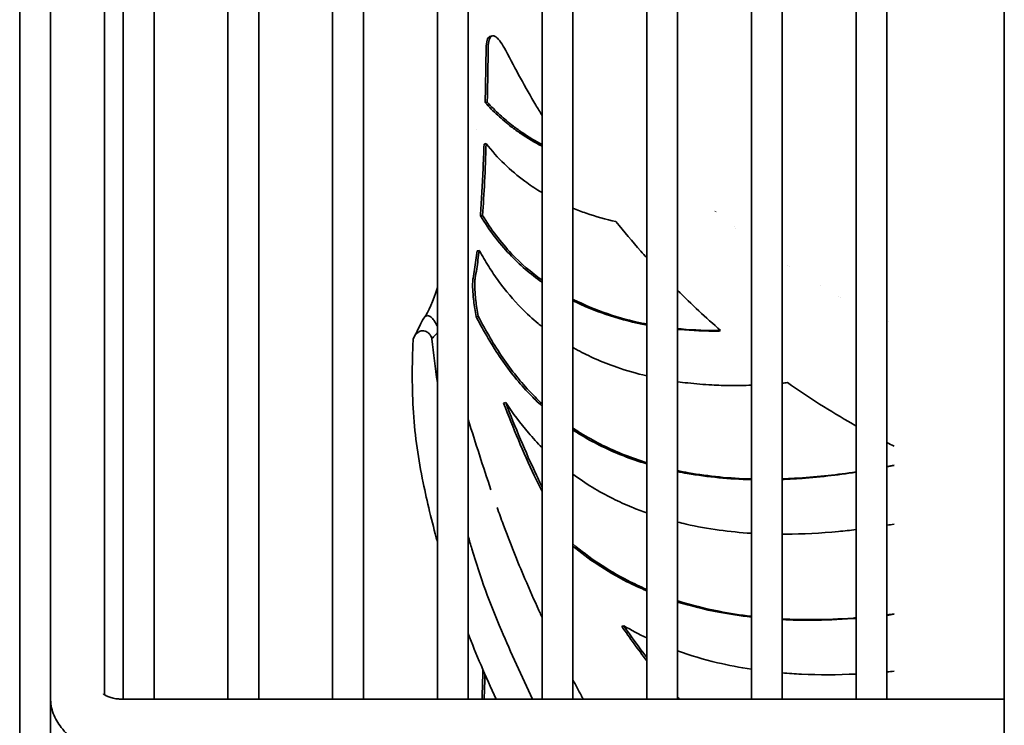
# Model space of a CAD drawing. Extents: x 1965 to 12366, y 538 to 8452.
# Tile 6 of 33: x 8793 to 8882, y 2573 to 2637. Entities that reach past the tile are written whole.
import ezdxf

# ---------------------------------------------------------------- set-up
doc = ezdxf.new("R2010")
doc.units = 0
doc.header["$LTSCALE"] = 2
doc.layers.add('Visible', color=7, linetype='CONTINUOUS', lineweight=35)

msp = doc.modelspace()

# ---------------------------------------------------------------- linework, layer by layer
at = {"layer": 'Visible'}
for p, q in [((8882.495, 3019.688), (8882.495, 2460.688)), ((8793.144, 2976.688), (8793.144, 2482.688)), ((8795.944, 2576.844), (8795.944, 2751.677)), ((8802.544, 2749.717), (8802.544, 2575.561)), ((8805.344, 2575.561), (8805.344, 2749.717)), ((8812.044, 2749.717), (8812.044, 2575.561)), ((8814.844, 2575.561), (8814.844, 2749.717)), ((8821.544, 2749.717), (8821.544, 2575.561)), ((8824.344, 2575.561), (8824.344, 2749.717)), ((8831.044, 2749.717), (8831.044, 2575.561)), ((8833.844, 2575.561), (8833.844, 2749.717)), ((8840.544, 2749.717), (8840.544, 2575.561)), ((8843.344, 2575.561), (8843.344, 2749.717)), ((8850.044, 2749.717), (8850.044, 2575.561)), ((8852.844, 2575.561), (8852.844, 2749.717)), ((8859.544, 2749.717), (8859.544, 2575.561)), ((8862.344, 2575.561), (8862.344, 2749.717)), ((8869.044, 2749.717), (8869.044, 2575.561)), ((8871.844, 2575.561), (8871.844, 2749.717)), ((8800.844, 2575.95), (8800.844, 2645.013)), ((8835.842, 2635.721), (8836.03, 2635.769)), ((8835.385, 2629.717), (8835.576, 2629.761)), ((8834.578, 2627.227), (8834.578, 2627.227)), ((8835.282, 2625.953), (8835.474, 2625.993)), ((8856.152, 2619.922), (8856.153, 2619.922)), ((8856.282, 2619.812), (8856.283, 2619.813)), ((8834.95, 2619.443), (8835.144, 2619.479)), ((8856.421, 2619.697), (8856.421, 2619.696)), ((8857.992, 2618.421), (8857.992, 2618.422)), ((8858.137, 2618.307), (8858.137, 2618.308)), ((8833.905, 2617.068), (8833.905, 2617.067)), ((8834.649, 2616.266), (8834.843, 2616.301)), ((8862.805, 2614.949), (8862.805, 2614.949)), ((8862.957, 2614.849), (8862.958, 2614.849)), ((8865.805, 2613.077), (8865.805, 2613.077)), ((8867.48, 2612.117), (8867.48, 2612.118)), ((8867.64, 2612.028), (8867.64, 2612.029)), ((8834.558, 2610.282), (8834.752, 2610.318)), ((8871.952, 2609.822), (8871.953, 2609.823)), ((8856.577, 2608.973), (8856.748, 2609.029)), ((8837.055, 2602.435), (8837.247, 2602.475)), ((8839.736, 2584.777), (8839.736, 2584.776)), ((8847.778, 2582.173), (8847.962, 2582.225)), ((8843.569, 2576.883), (8843.569, 2576.884)), ((8795.944, 2575.662), (8795.944, 2576.844)), ((8843.681, 2576.67), (8843.681, 2576.671)), ((8795.944, 2565.838), (8795.944, 2575.662)), ((8882.495, 2575.561), (8802.394, 2575.561))]:
    msp.add_line(p, q, dxfattribs=at)
for points, knots in [([(8835.473, 2634.63), (8835.477, 2634.938), (8835.509, 2635.19), (8835.619, 2635.543), (8835.694, 2635.652), (8835.804, 2635.709), (8835.822, 2635.717), (8835.842, 2635.721)], [-0.6654296, -0.6654296, -0.6654296, -0.6654296, -0.5312402, -0.5312402, -0.4064272, -0.4064272, -0.3822377, -0.3822377, -0.3822377, -0.3822377]), ([(8835.662, 2634.676), (8835.666, 2634.984), (8835.697, 2635.237), (8835.807, 2635.591), (8835.882, 2635.699), (8836.033, 2635.778), (8836.099, 2635.785), (8836.245, 2635.748), (8836.324, 2635.704), (8836.536, 2635.536), (8836.672, 2635.384), (8836.957, 2634.982), (8837.105, 2634.735), (8837.251, 2634.452)], [-0.6648463, -0.6648463, -0.6648463, -0.6648463, -0.5306617, -0.5306617, -0.4059122, -0.4059122, -0.3263918, -0.3263918, -0.24532, -0.24532, -0.1222522, -0.1222522, -0.000001, -0.000001, -0.000001, -0.000001]), ([(8835.576, 2629.761), (8835.587, 2630.284), (8835.598, 2630.815), (8835.608, 2631.354), (8835.618, 2631.893), (8835.627, 2632.439), (8835.636, 2632.993), (8835.645, 2633.547), (8835.653, 2634.108), (8835.662, 2634.676)], [0, 0, 0, 0, 0.333333, 0.333333, 0.333333, 0.666667, 0.666667, 0.666667, 1, 1, 1, 1]), ([(8837.251, 2634.452), (8838.13, 2632.749), (8839.041, 2631.095), (8840.172, 2629.173), (8840.357, 2628.862), (8840.544, 2628.553)], [0.000001, 0.000001, 0.000001, 0.000001, 0.7354755, 0.7354755, 0.8786416, 0.8786416, 0.8786416, 0.8786416]), ([(8840.544, 2625.753), (8839.879, 2626.101), (8839.234, 2626.486), (8838.322, 2627.106), (8838.036, 2627.312), (8837.332, 2627.852), (8836.922, 2628.196), (8836.13, 2628.924), (8835.747, 2629.311), (8835.385, 2629.717)], [0.606967, 0.606967, 0.606967, 0.606967, 1.174452, 1.174452, 1.440522, 1.440522, 1.843102, 1.843102, 2.24914, 2.24914, 2.24914, 2.24914]), ([(8840.544, 2625.899), (8839.945, 2626.22), (8839.362, 2626.572), (8838.508, 2627.153), (8838.222, 2627.359), (8837.519, 2627.898), (8837.11, 2628.242), (8836.319, 2628.969), (8835.937, 2629.355), (8835.576, 2629.761)], [0.658943, 0.658943, 0.658943, 0.658943, 1.173269, 1.173269, 1.439329, 1.439329, 1.84147, 1.84147, 2.246582, 2.246582, 2.246582, 2.246582]), ([(8835.144, 2619.479), (8835.217, 2620.453), (8835.279, 2621.475), (8835.389, 2623.649), (8835.435, 2624.807), (8835.474, 2625.993)], [0.000001, 0.000001, 0.000001, 0.000001, 0.539108, 0.539108, 1.104575, 1.104575, 1.104575, 1.104575]), ([(8835.474, 2625.993), (8835.983, 2625.332), (8836.543, 2624.711), (8837.717, 2623.575), (8838.338, 2623.052), (8839.421, 2622.252), (8839.865, 2621.952), (8840.395, 2621.625), (8840.47, 2621.58), (8840.544, 2621.535)], [0.000001, 0.000001, 0.000001, 0.000001, 0.614468, 0.614468, 1.227408, 1.227408, 1.63263, 1.63263, 1.698509, 1.698509, 1.698509, 1.698509]), ([(8843.344, 2620.131), (8843.74, 2619.967), (8844.142, 2619.815), (8845.428, 2619.369), (8846.332, 2619.115), (8847.257, 2618.911)], [2.486711, 2.486711, 2.486711, 2.486711, 2.808573, 2.808573, 3.502287, 3.502287, 3.502287, 3.502287]), ([(8840.544, 2613.405), (8839.49, 2614.151), (8838.509, 2614.994), (8836.622, 2616.98), (8835.733, 2618.144), (8834.95, 2619.443)], [4.000774, 4.000774, 4.000774, 4.000774, 4.967014, 4.967014, 6.029827, 6.029827, 6.029827, 6.029827]), ([(8840.544, 2613.584), (8839.557, 2614.3), (8838.635, 2615.102), (8836.805, 2617.031), (8835.922, 2618.189), (8835.144, 2619.479)], [4.053827, 4.053827, 4.053827, 4.053827, 4.966269, 4.966269, 6.022676, 6.022676, 6.022676, 6.022676]), ([(8847.257, 2618.911), (8847.99, 2617.999), (8848.738, 2617.108), (8849.681, 2616.034), (8849.862, 2615.83), (8850.044, 2615.627)], [0.000001, 0.000001, 0.000001, 0.000001, 0.487756, 0.487756, 0.6031031, 0.6031031, 0.6031031, 0.6031031]), ([(8834.483, 2613.802), (8834.529, 2614.067), (8834.573, 2614.336), (8834.615, 2614.609), (8834.656, 2614.883), (8834.696, 2615.161), (8834.734, 2615.443), (8834.772, 2615.725), (8834.809, 2616.011), (8834.843, 2616.301)], [0, 0, 0, 0, 0.333333, 0.333333, 0.333333, 0.666667, 0.666667, 0.666667, 1, 1, 1, 1]), ([(8834.843, 2616.301), (8835.121, 2615.797), (8835.405, 2615.312), (8835.998, 2614.368), (8836.304, 2613.916), (8837.258, 2612.605), (8837.942, 2611.798), (8839.164, 2610.557), (8839.672, 2610.089), (8840.316, 2609.554), (8840.43, 2609.462), (8840.544, 2609.371)], [0.000001, 0.000001, 0.000001, 0.000001, 0.389516, 0.389516, 0.776966, 0.776966, 1.548414, 1.548414, 2.060265, 2.060265, 2.169039, 2.169039, 2.169039, 2.169039]), ([(8834.752, 2610.318), (8834.708, 2610.562), (8834.668, 2610.805), (8834.632, 2611.044), (8834.596, 2611.282), (8834.565, 2611.516), (8834.538, 2611.742), (8834.512, 2611.967), (8834.491, 2612.184), (8834.475, 2612.388), (8834.459, 2612.593), (8834.449, 2612.785), (8834.444, 2612.961), (8834.439, 2613.137), (8834.441, 2613.297), (8834.447, 2613.438), (8834.454, 2613.579), (8834.466, 2613.701), (8834.483, 2613.802)], [0, 0, 0, 0, 0.166667, 0.166667, 0.166667, 0.333333, 0.333333, 0.333333, 0.5, 0.5, 0.5, 0.666667, 0.666667, 0.666667, 0.833333, 0.833333, 0.833333, 1, 1, 1, 1]), ([(8850.044, 2609.607), (8849.944, 2609.626), (8849.844, 2609.646), (8847.478, 2610.132), (8845.34, 2610.858), (8843.37, 2611.86), (8843.357, 2611.867), (8843.344, 2611.873)], [1.523907, 1.523907, 1.523907, 1.523907, 1.595501, 1.595501, 3.225919, 3.225919, 3.236677, 3.236677, 3.236677, 3.236677]), ([(8850.044, 2609.521), (8849.894, 2609.549), (8849.745, 2609.578), (8847.372, 2610.064), (8845.272, 2610.769), (8843.344, 2611.732)], [1.483117, 1.483117, 1.483117, 1.483117, 1.589966, 1.589966, 3.188955, 3.188955, 3.188955, 3.188955]), ([(8831.045, 2609.397), (8831.032, 2609.426), (8830.981, 2609.533), (8830.956, 2609.579), (8830.875, 2609.732), (8830.79, 2609.871), (8830.681, 2610.025), (8830.549, 2610.178), (8830.403, 2610.302), (8830.243, 2610.382), (8830.073, 2610.379), (8829.935, 2610.292), (8829.855, 2610.202), (8829.818, 2610.15), (8829.813, 2610.143)], [0.0546019, 0.0546019, 0.0546019, 0.0546019, 0.0769231, 0.1538462, 0.2307692, 0.3076923, 0.3846154, 0.4615385, 0.5384615, 0.6153846, 0.6923077, 0.7692308, 0.8461538, 0.8576694, 0.8576694, 0.8576694, 0.8576694]), ([(8840.544, 2602.162), (8840.16, 2602.51), (8839.787, 2602.873), (8838.49, 2604.225), (8837.634, 2605.288), (8836.431, 2607.041), (8836.044, 2607.652), (8835.286, 2608.934), (8834.921, 2609.596), (8834.558, 2610.282)], [7.794448, 7.794448, 7.794448, 7.794448, 8.17388, 8.17388, 9.152262, 9.152262, 9.645785, 9.645785, 10.146534, 10.146534, 10.146534, 10.146534]), ([(8840.544, 2602.381), (8840.203, 2602.698), (8839.87, 2603.027), (8838.625, 2604.335), (8837.782, 2605.389), (8836.597, 2607.124), (8836.216, 2607.727), (8835.469, 2608.99), (8835.11, 2609.643), (8834.752, 2610.318)], [7.846023, 7.846023, 7.846023, 7.846023, 8.186599, 8.186599, 9.153502, 9.153502, 9.639874, 9.639874, 10.133141, 10.133141, 10.133141, 10.133141]), ([(8856.748, 2609.029), (8855.534, 2609.016), (8854.343, 2609.062), (8853.069, 2609.176), (8852.957, 2609.187), (8852.844, 2609.198)], [0.000001, 0.000001, 0.000001, 0.000001, 0.7935567, 0.7935567, 0.8706795, 0.8706795, 0.8706795, 0.8706795]), ([(8856.577, 2608.973), (8855.37, 2608.961), (8854.186, 2609.006), (8852.969, 2609.115), (8852.906, 2609.121), (8852.844, 2609.127)], [0.000001, 0.000001, 0.000001, 0.000001, 0.7890189, 0.7890189, 0.8316138, 0.8316138, 0.8316138, 0.8316138]), ([(8831.044, 2589.875), (8830.543, 2591.689), (8830.114, 2593.495), (8829.31, 2597.393), (8829.027, 2599.323), (8828.809, 2602.645), (8828.774, 2603.738), (8828.767, 2605.932), (8828.795, 2607.036), (8828.846, 2608.146)], [-2.341999, -2.341999, -2.341999, -2.341999, -1.673984, -1.673984, -0.821209, -0.821209, -0.410363, -0.410363, -0.000001, -0.000001, -0.000001, -0.000001]), ([(8828.846, 2608.146), (8828.859, 2608.282), (8828.917, 2608.406), (8829.061, 2608.634), (8829.17, 2608.743), (8829.323, 2608.866), (8829.399, 2608.916), (8829.535, 2608.974), (8829.592, 2608.991), (8829.694, 2609.004), (8829.754, 2609.007), (8829.903, 2608.979), (8829.972, 2608.954), (8830.133, 2608.875), (8830.221, 2608.81), (8830.374, 2608.663), (8830.427, 2608.583), (8830.492, 2608.457), (8830.527, 2608.369), (8830.53, 2608.262)], [0.000001, 0.000001, 0.000001, 0.000001, 0.0500118, 0.0500118, 0.1216446, 0.1216446, 0.1751481, 0.1751481, 0.2106389, 0.2106389, 0.2345407, 0.2345407, 0.2571038, 0.2571038, 0.2919105, 0.2919105, 0.3343805, 0.3343805, 0.374917, 0.374917, 0.374917, 0.374917]), ([(8831.044, 2608.796), (8830.989, 2608.742), (8830.926, 2608.678), (8830.754, 2608.502), (8830.672, 2608.416), (8830.53, 2608.262)], [0.2130389, 0.2130389, 0.2130389, 0.2130389, 0.288779, 0.288779, 0.4329665, 0.4329665, 0.4329665, 0.4329665]), ([(8843.344, 2607.482), (8843.484, 2607.403), (8843.624, 2607.325), (8844.289, 2606.966), (8844.825, 2606.703), (8846.008, 2606.178), (8846.659, 2605.922), (8848.207, 2605.383), (8849.113, 2605.121), (8850.044, 2604.901)], [3.00792, 3.00792, 3.00792, 3.00792, 3.127186, 3.127186, 3.568843, 3.568843, 4.078689, 4.078689, 4.754693, 4.754693, 4.754693, 4.754693]), ([(8852.844, 2604.376), (8853.151, 2604.332), (8853.459, 2604.293), (8854.488, 2604.177), (8855.219, 2604.117), (8856.51, 2604.05), (8857.068, 2604.033), (8858.262, 2604.023), (8858.899, 2604.032), (8859.544, 2604.056)], [5.414874, 5.414874, 5.414874, 5.414874, 5.626809, 5.626809, 6.118278, 6.118278, 6.485233, 6.485233, 6.896156, 6.896156, 6.896156, 6.896156]), ([(8862.814, 2604.292), (8863.771, 2603.622), (8864.742, 2602.975), (8866.713, 2601.726), (8867.712, 2601.124), (8868.832, 2600.485), (8868.938, 2600.424), (8869.044, 2600.364)], [0.000001, 0.000001, 0.000001, 0.000001, 0.511586, 0.511586, 1.023353, 1.023353, 1.076834, 1.076834, 1.076834, 1.076834]), ([(8840.544, 2594.406), (8840.308, 2594.885), (8840.075, 2595.368), (8839.346, 2596.916), (8838.866, 2597.99), (8837.934, 2600.189), (8837.487, 2601.304), (8837.055, 2602.435)], [0.737076, 0.737076, 0.737076, 0.737076, 0.956313, 0.956313, 1.435493, 1.435493, 1.912627, 1.912627, 1.912627, 1.912627]), ([(8837.247, 2602.475), (8837.895, 2601.501), (8838.576, 2600.59), (8839.705, 2599.27), (8840.118, 2598.823), (8840.544, 2598.394)], [0.000001, 0.000001, 0.000001, 0.000001, 0.801366, 0.801366, 1.240147, 1.240147, 1.240147, 1.240147]), ([(8840.544, 2594.84), (8840.373, 2595.191), (8840.204, 2595.545), (8839.536, 2596.962), (8839.056, 2598.034), (8838.126, 2600.232), (8837.679, 2601.346), (8837.247, 2602.475)], [0.79518, 0.79518, 0.79518, 0.79518, 0.95542, 0.95542, 1.434089, 1.434089, 1.910684, 1.910684, 1.910684, 1.910684]), ([(8850.044, 2597.023), (8848.656, 2597.451), (8847.329, 2597.974), (8845.47, 2598.891), (8844.884, 2599.21), (8843.985, 2599.75), (8843.662, 2599.955), (8843.344, 2600.168)], [5.192202, 5.192202, 5.192202, 5.192202, 6.208575, 6.208575, 6.694348, 6.694348, 6.974262, 6.974262, 6.974262, 6.974262]), ([(8850.044, 2596.915), (8848.618, 2597.345), (8847.255, 2597.875), (8845.367, 2598.798), (8844.784, 2599.113), (8843.921, 2599.627), (8843.631, 2599.808), (8843.344, 2599.996)], [5.155268, 5.155268, 5.155268, 5.155268, 6.1961, 6.1961, 6.67856, 6.67856, 6.929282, 6.929282, 6.929282, 6.929282]), ([(8843.344, 2595.976), (8844.481, 2595.139), (8845.692, 2594.401), (8847.535, 2593.483), (8848.107, 2593.223), (8849.137, 2592.799), (8849.587, 2592.627), (8850.044, 2592.466)], [2.144395, 2.144395, 2.144395, 2.144395, 3.184007, 3.184007, 3.635737, 3.635737, 3.978501, 3.978501, 3.978501, 3.978501]), ([(8859.542, 2595.545), (8857.574, 2595.6), (8855.668, 2595.787), (8853.508, 2596.171), (8853.175, 2596.235), (8852.844, 2596.304)], [3.039303, 3.039303, 3.039303, 3.039303, 4.296307, 4.296307, 4.52685, 4.52685, 4.52685, 4.52685]), ([(8859.542, 2595.485), (8857.53, 2595.534), (8855.582, 2595.72), (8853.426, 2596.099), (8853.134, 2596.155), (8852.844, 2596.214)], [3.006096, 3.006096, 3.006096, 3.006096, 4.28978, 4.28978, 4.491639, 4.491639, 4.491639, 4.491639]), ([(8869.044, 2596.195), (8868.186, 2596.065), (8867.341, 2595.953), (8865.606, 2595.76), (8864.719, 2595.681), (8863.341, 2595.594), (8862.841, 2595.57), (8862.344, 2595.553)], [1.108028, 1.108028, 1.108028, 1.108028, 1.60485, 1.60485, 2.141836, 2.141836, 2.450953, 2.450953, 2.450953, 2.450953]), ([(8869.044, 2596.164), (8868.173, 2596.03), (8867.315, 2595.915), (8865.57, 2595.717), (8864.684, 2595.637), (8863.319, 2595.547), (8862.83, 2595.522), (8862.344, 2595.504)], [1.077935, 1.077935, 1.077935, 1.077935, 1.581468, 1.581468, 2.116569, 2.116569, 2.418482, 2.418482, 2.418482, 2.418482]), ([(8836.469, 2592.948), (8836.648, 2592.443), (8837.447, 2590.242), (8838.305, 2588.095), (8838.997, 2586.473)], [0.1941648, 0.1941648, 0.1941648, 0.1941648, 0.3782363, 1, 1, 1, 1]), ([(8852.844, 2591.629), (8853.1, 2591.565), (8853.359, 2591.504), (8854.601, 2591.224), (8855.603, 2591.043), (8857.583, 2590.771), (8858.557, 2590.676), (8859.544, 2590.615)], [4.659748, 4.659748, 4.659748, 4.659748, 4.841693, 4.841693, 5.528893, 5.528893, 6.168456, 6.168456, 6.168456, 6.168456]), ([(8833.844, 2590.377), (8833.951, 2589.981), (8834.063, 2589.586), (8834.93, 2586.635), (8835.82, 2584.255), (8837.71, 2579.8), (8838.702, 2577.606), (8839.675, 2575.561)], [2.096903, 2.096903, 2.096903, 2.096903, 2.20826, 2.20826, 2.933756, 2.933756, 3.524675, 3.524675, 3.524675, 3.524675]), ([(8862.344, 2590.53), (8862.45, 2590.529), (8862.556, 2590.53), (8864.208, 2590.539), (8865.808, 2590.619), (8867.974, 2590.824), (8868.507, 2590.881), (8869.044, 2590.946)], [6.765884, 6.765884, 6.765884, 6.765884, 6.832856, 6.832856, 7.810073, 7.810073, 8.125128, 8.125128, 8.125128, 8.125128]), ([(8850.044, 2585.521), (8849.459, 2585.772), (8848.888, 2586.041), (8847.411, 2586.799), (8846.528, 2587.319), (8844.871, 2588.43), (8844.093, 2589.017), (8843.344, 2589.649)], [9.397296, 9.397296, 9.397296, 9.397296, 9.854044, 9.854044, 10.602575, 10.602575, 11.315164, 11.315164, 11.315164, 11.315164]), ([(8850.044, 2585.391), (8849.433, 2585.648), (8848.836, 2585.924), (8847.316, 2586.696), (8846.416, 2587.222), (8844.789, 2588.306), (8844.053, 2588.854), (8843.344, 2589.442)], [9.359013, 9.359013, 9.359013, 9.359013, 9.834398, 9.834398, 10.595995, 10.595995, 11.266843, 11.266843, 11.266843, 11.266843]), ([(8859.544, 2583.078), (8858.549, 2583.195), (8857.572, 2583.346), (8855.326, 2583.784), (8854.068, 2584.1), (8852.852, 2584.483), (8852.848, 2584.484), (8852.844, 2584.485)], [7.139019, 7.139019, 7.139019, 7.139019, 7.79844, 7.79844, 8.688199, 8.688199, 8.691032, 8.691032, 8.691032, 8.691032]), ([(8859.544, 2583.004), (8858.54, 2583.118), (8857.555, 2583.266), (8855.305, 2583.695), (8854.053, 2584.003), (8852.844, 2584.376)], [7.107641, 7.107641, 7.107641, 7.107641, 7.771471, 7.771471, 8.655412, 8.655412, 8.655412, 8.655412]), ([(8840.262, 2583.611), (8840.331, 2583.458), (8840.401, 2583.306), (8840.472, 2583.155), (8840.496, 2583.103), (8840.52, 2583.05), (8840.544, 2582.998)], [0, 0, 0, 0, 0.02668849, 0.02668849, 0.02668849, 0.03588531, 0.03588531, 0.03588531, 0.03588531]), ([(8869.044, 2582.935), (8868.952, 2582.929), (8868.86, 2582.922), (8867.539, 2582.829), (8866.331, 2582.781), (8864.2, 2582.77), (8863.265, 2582.792), (8862.344, 2582.841)], [5.143317, 5.143317, 5.143317, 5.143317, 5.19877, 5.19877, 5.937983, 5.937983, 6.529686, 6.529686, 6.529686, 6.529686]), ([(8869.044, 2582.896), (8868.939, 2582.888), (8868.834, 2582.88), (8867.455, 2582.779), (8866.203, 2582.728), (8864.089, 2582.717), (8863.21, 2582.736), (8862.344, 2582.779)], [5.115889, 5.115889, 5.115889, 5.115889, 5.179023, 5.179023, 5.944154, 5.944154, 6.499588, 6.499588, 6.499588, 6.499588]), ([(8852.844, 2579.934), (8854.008, 2579.515), (8855.214, 2579.16), (8857.463, 2578.627), (8858.493, 2578.429), (8859.544, 2578.27)], [1.301141, 1.301141, 1.301141, 1.301141, 2.177151, 2.177151, 2.885655, 2.885655, 2.885655, 2.885655]), ([(8835.295, 2575.561), (8835.308, 2575.952), (8835.32, 2576.343), (8835.344, 2577.094), (8835.355, 2577.454), (8835.365, 2577.814)], [0.4161897, 0.4161897, 0.4161897, 0.4161897, 0.5391079, 0.5391079, 0.6529754, 0.6529754, 0.6529754, 0.6529754]), ([(8862.344, 2577.941), (8862.916, 2577.892), (8863.493, 2577.854), (8865.691, 2577.75), (8867.352, 2577.756), (8869.044, 2577.836)], [3.50263, 3.50263, 3.50263, 3.50263, 3.873631, 3.873631, 4.902473, 4.902473, 4.902473, 4.902473]), ([(8843.344, 2577.313), (8843.601, 2576.82), (8843.859, 2576.33), (8844.118, 2575.845), (8844.169, 2575.75), (8844.22, 2575.655), (8844.27, 2575.561)], [0.3781403, 0.3781403, 0.3781403, 0.3781403, 0.4693401, 0.4693401, 0.4693401, 0.4871223, 0.4871223, 0.4871223, 0.4871223]), ([(8800.744, 2576.033), (8800.744, 2576.033), (8800.75, 2576.026), (8800.785, 2575.994), (8800.828, 2575.958), (8800.959, 2575.877), (8801.044, 2575.832), (8801.255, 2575.744), (8801.382, 2575.701), (8801.671, 2575.628), (8801.834, 2575.599), (8802.132, 2575.568), (8802.263, 2575.561), (8802.394, 2575.561)], [3.623951, 3.623951, 3.623951, 3.623951, 3.738873, 3.738873, 3.938644, 3.938644, 4.132661, 4.132661, 4.335695, 4.335695, 4.550835, 4.550835, 4.712389, 4.712389, 4.712389, 4.712389]), ([(8795.944, 2575.662), (8795.944, 2575.179), (8796.033, 2574.698), (8796.364, 2573.782), (8796.615, 2573.353), (8797.266, 2572.535), (8797.684, 2572.168), (8798.622, 2571.541), (8799.147, 2571.29), (8800.241, 2570.913), (8800.811, 2570.787), (8801.722, 2570.68), (8802.058, 2570.661), (8802.394, 2570.661)], [3.141593, 3.141593, 3.141593, 3.141593, 3.368125, 3.368125, 3.611385, 3.611385, 3.902751, 3.902751, 4.216911, 4.216911, 4.53107, 4.53107, 4.712389, 4.712389, 4.712389, 4.712389])]:
    msp.add_open_spline(points, degree=3, knots=knots, dxfattribs=at)
for points in [[(8835.385, 2629.717), (8835.396, 2630.24), (8835.418, 2631.302), (8835.447, 2632.94), (8835.464, 2634.062), (8835.473, 2634.63)], [(8834.95, 2619.443), (8834.997, 2620.077), (8835.085, 2621.405), (8835.195, 2623.577), (8835.255, 2625.143), (8835.282, 2625.953)], [(8834.289, 2613.767), (8834.335, 2614.031), (8834.422, 2614.57), (8834.542, 2615.404), (8834.614, 2615.976), (8834.649, 2616.266)], [(8834.558, 2610.282), (8834.514, 2610.525), (8834.433, 2611.012), (8834.339, 2611.714), (8834.275, 2612.365), (8834.244, 2612.941), (8834.247, 2613.421), (8834.272, 2613.666), (8834.289, 2613.767)], [(8829.823, 2610.157), (8830.264, 2610.766), (8830.677, 2611.652), (8831.044, 2612.936)], [(8852.844, 2612.669), (8854.11, 2611.401), (8855.411, 2610.188), (8856.748, 2609.029)], [(8828.942, 2608.441), (8829.341, 2609.178), (8829.519, 2609.697), (8829.816, 2610.141)], [(8830.53, 2608.262), (8830.692, 2606.913), (8830.863, 2605.606), (8831.049, 2604.316)], [(8862.344, 2604.244), (8862.5, 2604.259), (8862.657, 2604.275), (8862.814, 2604.292)], [(8835.908, 2594.558), (8835.193, 2596.653), (8834.523, 2598.77), (8833.844, 2600.952)], [(8871.844, 2598.855), (8872.061, 2598.744), (8872.277, 2598.634), (8872.495, 2598.525)], [(8872.495, 2596.801), (8872.277, 2596.758), (8872.06, 2596.716), (8871.844, 2596.675)], [(8872.495, 2596.778), (8872.277, 2596.734), (8872.06, 2596.692), (8871.844, 2596.65)], [(8835.584, 2595.511), (8835.585, 2595.512), (8835.585, 2595.514), (8835.585, 2595.515)], [(8835.725, 2595.094), (8835.725, 2595.095), (8835.725, 2595.097), (8835.725, 2595.098)], [(8871.844, 2591.342), (8872.06, 2591.377), (8872.277, 2591.413), (8872.495, 2591.45)], [(8838.997, 2586.473), (8839.409, 2585.508), (8839.831, 2584.553), (8840.262, 2583.611)], [(8872.495, 2583.288), (8872.277, 2583.26), (8872.06, 2583.233), (8871.844, 2583.208)], [(8872.495, 2583.257), (8872.277, 2583.229), (8872.06, 2583.202), (8871.844, 2583.176)], [(8836.397, 2575.561), (8835.403, 2577.647), (8834.551, 2579.68), (8833.84, 2581.516)], [(8850.044, 2579.039), (8849.274, 2580.061), (8848.518, 2581.105), (8847.778, 2582.173)], [(8847.962, 2582.225), (8848.638, 2581.824), (8849.332, 2581.452), (8850.044, 2581.108)], [(8850.044, 2579.333), (8849.338, 2580.278), (8848.643, 2581.242), (8847.962, 2582.225)], [(8835.1, 2575.561), (8835.13, 2576.444), (8835.158, 2577.334), (8835.184, 2578.232)], [(8871.844, 2578.033), (8872.06, 2578.053), (8872.277, 2578.074), (8872.495, 2578.096)], [(8836.391, 2575.572), (8836.39, 2575.568), (8836.388, 2575.565), (8836.387, 2575.561)], [(8853.016, 2575.561), (8852.958, 2575.63), (8852.901, 2575.699), (8852.844, 2575.768)]]:
    msp.add_open_spline(points, degree=3, dxfattribs=at)

doc.saveas('drawing.dxf')
